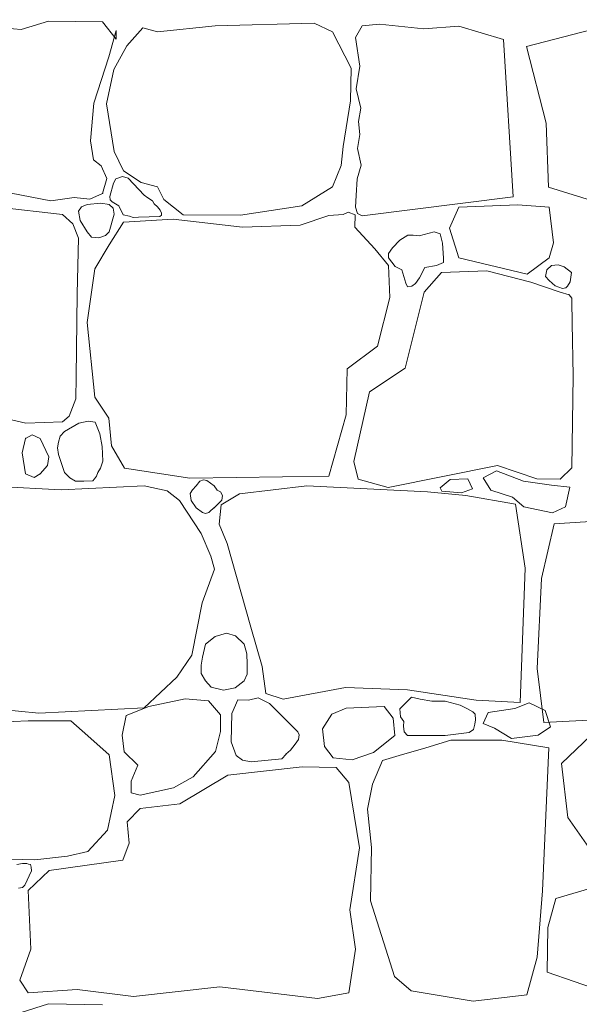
# Model space of a CAD drawing. Header units: millimetres. Extents: x 16408 to 39505, y -6861 to 26364.
# Tile 25 of 85: x 24740 to 25248, y -4457 to -3564. Entities that reach past the tile are written whole.
import ezdxf

# ---------------------------------------------------------------- set-up
doc = ezdxf.new("R2010")
doc.units = ezdxf.units.MM
doc.header["$MEASUREMENT"] = 0
doc.linetypes.add('Wipeout_Contour', pattern=[1000, 0, -1000])
doc.layers.add('_elementy3d', color=7, linetype='Continuous')
doc.layers.add('_elementy3d_Nr_pióra__102', color=7, linetype='Continuous', lineweight=5, true_color=0xcccccc)

# ---------------------------------------------------------------- blocks, each defined once
blk = doc.blocks.new('*X2')
at = {"layer": '_elementy3d_Nr_pióra__102', "color": 254, "linetype": 'Continuous', "lineweight": 5, "true_color": 0xcccccc}
for p, q in [((24741.81, -3573.26), (24710.11, -3570.29)), ((24766.58, -3565.58), (24741.81, -3573.26)), ((24815.62, -3566.33), (24766.58, -3565.58)), ((24827.75, -3581.93), (24815.62, -3566.33)), ((24852.03, -3571.78), (24837.66, -3588.12)), ((24865.4, -3575.49), (24852.03, -3571.78)), ((24917.66, -3569.8), (24865.4, -3575.49)), ((25007.32, -3567.57), (24917.66, -3569.8)), ((25023.92, -3575.49), (25007.32, -3567.57)), ((25050.91, -3570.04), (25044.9, -3580.53)), ((25066.51, -3568.49), (25050.91, -3570.04)), ((25106.89, -3572.77), (25066.51, -3568.49)), ((25138.59, -3570.29), (25106.89, -3572.77)), ((25179.15, -3582.42), (25138.59, -3570.29)), ((25200, -3588.7), (25283.91, -3566.82)), ((24821.32, -3598.03), (24828, -3574.01)), ((24828, -3574.01), (24827.75, -3581.93)), ((25041.01, -3608.19), (25023.92, -3575.49)), ((25044.9, -3580.53), (25048.91, -3606.56)), ((24837.66, -3588.12), (24825.77, -3609.67)), ((25187.76, -3725.09), (25179.15, -3582.42)), ((25217.67, -3658.11), (25200, -3588.7)), ((24807.69, -3640.14), (24821.32, -3598.03)), ((25048.91, -3606.56), (25045.63, -3627.11)), ((24825.77, -3609.67), (24819.09, -3640.63)), ((25040.26, -3637.91), (25041.01, -3608.19)), ((25045.63, -3627.11), (25049.64, -3644.63)), ((24804.72, -3674.07), (24807.69, -3640.14)), ((24819.09, -3640.63), (24826.02, -3683.98)), ((25033.82, -3679.27), (25040.26, -3637.91)), ((25049.64, -3644.63), (25047.68, -3656.75)), ((25047.68, -3656.75), (25048.82, -3668.62)), ((25219.98, -3716.16), (25217.67, -3658.11)), ((25048.82, -3668.62), (25046.61, -3681.06)), ((24807.45, -3691.41), (24804.72, -3674.07)), ((24826.02, -3683.98), (24834.44, -3701.31)), ((25031.84, -3696.61), (25033.82, -3679.27)), ((25046.61, -3681.06), (25049.97, -3696.29)), ((24814.38, -3696.85), (24807.45, -3691.41)), ((24819.58, -3708.25), (24814.38, -3696.85)), ((25023.92, -3715.93), (25031.84, -3696.61)), ((25049.97, -3696.29), (25046.53, -3708.65)), ((24834.44, -3701.31), (24850.54, -3711.96)), ((24815.62, -3721.87), (24819.58, -3708.25)), ((24825.37, -3712.48), (24822.25, -3724.82)), ((24827.59, -3708.75), (24825.37, -3712.48)), ((24833.63, -3706.61), (24827.59, -3708.75)), ((24838.86, -3708.21), (24833.63, -3706.61)), ((24853.41, -3723.55), (24838.86, -3708.21)), ((24850.54, -3711.96), (24865.4, -3715.93)), ((25046.53, -3708.65), (25045.47, -3723.8)), ((24732.65, -3721.62), (24768.56, -3728.56)), ((24803.98, -3727.07), (24815.62, -3721.87)), ((24856.49, -3725.83), (24853.41, -3723.55)), ((24865.4, -3715.93), (24871.1, -3727.57)), ((24996.18, -3733.02), (25023.92, -3715.93)), ((25045.47, -3723.8), (25044.9, -3734.44)), ((25308.93, -3744.12), (25219.98, -3716.16)), ((24768.56, -3728.56), (24789.86, -3725.59)), ((24789.86, -3725.59), (24803.98, -3727.07)), ((24801.5, -3732.03), (24796.37, -3734.07)), ((24814.1, -3730.71), (24801.5, -3732.03)), ((24821.57, -3732.03), (24814.1, -3730.71)), ((24825.16, -3735.41), (24821.57, -3732.03)), ((24822.25, -3724.82), (24822.4, -3727.86)), ((24822.4, -3727.86), (24824.32, -3729.58)), ((24824.32, -3729.58), (24830.4, -3733.27)), ((24860.83, -3728.58), (24856.49, -3725.83)), ((24862.34, -3731.34), (24860.83, -3728.58)), ((24865.44, -3733.98), (24862.34, -3731.34)), ((24871.1, -3727.57), (24888.68, -3741.19)), ((25050.91, -3742.18), (25187.76, -3725.09)), ((25191.95, -3732.41), (25138.59, -3734.44)), ((25220.33, -3734.44), (25191.95, -3732.41)), ((24779.21, -3740.94), (24707.88, -3733.02)), ((24788.75, -3749.38), (24779.21, -3740.94)), ((24796.37, -3734.07), (24793.6, -3738.05)), ((24793.6, -3738.05), (24795.36, -3746.51)), ((24821.57, -3756.79), (24826.08, -3740.81)), ((24826.08, -3740.81), (24825.16, -3735.41)), ((24830.4, -3733.27), (24834.3, -3741.28)), ((24834.3, -3741.28), (24839.87, -3742.45)), ((24867.66, -3737.17), (24865.44, -3733.98)), ((24868.92, -3739.85), (24867.66, -3737.17)), ((24868.96, -3741.78), (24868.92, -3739.85)), ((24888.68, -3741.19), (24940.7, -3741.68)), ((24940.7, -3741.68), (24996.18, -3733.02)), ((25033.76, -3741.07), (25020.7, -3741.93)), ((25038.18, -3738.78), (25033.76, -3741.07)), ((25044.57, -3741.48), (25038.18, -3738.78)), ((25044.23, -3752.58), (25044.57, -3741.48)), ((25044.9, -3734.44), (25046.61, -3740.01)), ((25046.61, -3740.01), (25050.91, -3742.18)), ((25138.59, -3734.44), (25129.99, -3753.41)), ((25224.36, -3766.63), (25220.33, -3734.44)), ((24793.84, -3762.37), (24788.75, -3749.38)), ((24795.36, -3746.51), (24801.5, -3756.79)), ((24834.44, -3747.88), (24821.57, -3768.45)), ((24879.52, -3745.4), (24834.44, -3747.88)), ((24839.87, -3742.45), (24843.23, -3743.79)), ((24843.23, -3743.79), (24848.13, -3743.5)), ((24848.13, -3743.5), (24867.54, -3742.95)), ((24867.54, -3742.95), (24868.96, -3741.78)), ((24942.43, -3752.58), (24879.52, -3745.4)), ((25020.7, -3741.93), (24994.69, -3750.85)), ((24801.5, -3756.79), (24805.55, -3761.44)), ((24818.08, -3760.18), (24821.57, -3756.79)), ((24994.69, -3750.85), (24942.43, -3752.58)), ((25062.55, -3772.15), (25044.23, -3752.58)), ((25116.12, -3756.79), (25102.68, -3760.26)), ((25121.69, -3758.68), (25116.12, -3756.79)), ((25123.9, -3767.03), (25121.69, -3758.68)), ((25129.99, -3753.41), (25138.59, -3780.45)), ((24792.52, -3812.85), (24793.84, -3762.37)), ((24805.55, -3761.44), (24812.04, -3762.11)), ((24821.57, -3768.45), (24808.68, -3790.23)), ((24812.04, -3762.11), (24818.08, -3760.18)), ((25085.09, -3764.41), (25078.38, -3771.12)), ((25092.38, -3759.82), (25085.09, -3764.41)), ((25097.05, -3759.74), (25092.38, -3759.82)), ((25102.68, -3760.26), (25097.05, -3759.74)), ((25124.8, -3780.62), (25123.9, -3767.03)), ((25220.33, -3780.45), (25224.36, -3766.63)), ((25074.94, -3787.26), (25062.55, -3772.15)), ((25078.38, -3771.12), (25074.92, -3776.29)), ((25074.92, -3776.29), (25074.94, -3780.45)), ((25074.94, -3780.45), (25080.84, -3788.07)), ((25118.31, -3787.33), (25124.55, -3784.71)), ((25124.55, -3784.71), (25124.8, -3780.62)), ((25138.59, -3780.45), (25200.51, -3795.15)), ((25200.51, -3795.15), (25220.33, -3780.45)), ((24808.68, -3790.23), (24801.5, -3839.02)), ((25075.93, -3816.24), (25074.94, -3787.26)), ((25080.84, -3788.07), (25086.81, -3791.1)), ((25086.81, -3791.1), (25090.54, -3803.36)), ((25102.78, -3798.47), (25107.69, -3789.13)), ((25122.99, -3793.7), (25107.14, -3811.53)), ((25107.69, -3789.13), (25118.31, -3787.33)), ((25164.1, -3792.21), (25122.99, -3793.7)), ((25203.73, -3802.37), (25164.1, -3792.21)), ((25217.22, -3797.21), (25218.21, -3791.36)), ((25218.21, -3791.36), (25222.63, -3787.35)), ((25222.63, -3787.35), (25228.63, -3786.63)), ((25228.63, -3786.63), (25234.16, -3788.56)), ((25234.16, -3788.56), (25240.8, -3793.66)), ((25240.8, -3793.66), (25239.66, -3802.21)), ((25090.54, -3803.36), (25091.89, -3806.65)), ((25095.82, -3806.16), (25099.26, -3803.46)), ((25099.26, -3803.46), (25102.78, -3798.47)), ((25230.48, -3811.53), (25203.73, -3802.37)), ((25220.33, -3801), (25217.22, -3797.21)), ((25225.83, -3805.64), (25220.33, -3801)), ((25239.66, -3802.21), (25237.09, -3805.95)), ((24791.77, -3888.18), (24792.52, -3812.85)), ((25107.14, -3811.53), (25089.8, -3880.38)), ((25091.89, -3806.65), (25095.82, -3806.16)), ((25232.5, -3808.03), (25225.83, -3805.64)), ((25238.52, -3813.77), (25230.48, -3811.53)), ((25235.51, -3807.67), (25232.5, -3808.03)), ((25237.09, -3805.95), (25235.51, -3807.67)), ((25064.78, -3860.57), (25075.93, -3816.24)), ((25241.06, -3816.8), (25238.52, -3813.77)), ((25241.13, -3819.21), (25241.06, -3816.8)), ((25241.38, -3839.52), (25241.13, -3819.21)), ((24801.5, -3839.02), (24808.44, -3906.64)), ((25242.37, -3887.32), (25241.38, -3839.52)), ((25037.29, -3880.88), (25064.78, -3860.57)), ((25036.3, -3922.74), (25037.29, -3880.88)), ((25089.8, -3880.38), (25057.6, -3901.93)), ((24791.3, -3908.34), (24791.77, -3888.18)), ((25240.88, -3970.79), (25242.37, -3887.32)), ((25057.6, -3901.93), (25043.48, -3965.09)), ((24785.27, -3924.06), (24791.3, -3908.34)), ((24808.44, -3906.64), (24821.32, -3925.71)), ((24724.06, -3925.29), (24746.09, -3930.28)), ((24746.09, -3930.28), (24779.21, -3929.18)), ((24779.21, -3929.18), (24785.27, -3924.06)), ((24802.65, -3928.42), (24793.94, -3930.38)), ((24808.88, -3929.28), (24802.65, -3928.42)), ((24821.32, -3925.71), (24823.79, -3950.73)), ((25020.7, -3978.22), (25036.3, -3922.74)), ((24781.19, -3937.85), (24777.14, -3942.11)), ((24793.94, -3930.38), (24781.19, -3937.85)), ((24811.41, -3935.37), (24808.88, -3929.28)), ((24813.19, -3940), (24811.41, -3935.37)), ((24745.77, -3944.04), (24742.55, -3957.17)), ((24751.86, -3940.8), (24745.77, -3944.04)), ((24758.9, -3944.04), (24751.86, -3940.8)), ((24766.83, -3960.88), (24758.9, -3944.04)), ((24777.14, -3942.11), (24775.56, -3947.47)), ((24815.29, -3951.3), (24813.19, -3940)), ((24775.56, -3947.47), (24774.79, -3952.74)), ((24774.79, -3952.74), (24775.74, -3958.65)), ((24815.87, -3964.61), (24815.29, -3951.3)), ((24823.79, -3950.73), (24835.43, -3971.04)), ((24742.55, -3957.17), (24745.77, -3976.24)), ((24765.59, -3968.81), (24766.83, -3960.88)), ((24775.74, -3958.65), (24781.19, -3975)), ((24813.62, -3971.17), (24815.87, -3964.61)), ((24758.9, -3976.24), (24765.59, -3968.81)), ((24811.41, -3975), (24813.62, -3971.17)), ((24835.43, -3971.04), (24894.63, -3980.2)), ((25043.48, -3965.09), (25047.2, -3981.19)), ((25074.44, -3988.62), (25173.51, -3968.81)), ((25172.61, -3973.54), (25160.54, -3979.72)), ((25197.34, -3982.96), (25172.61, -3973.54)), ((25173.51, -3968.81), (25209.18, -3980.69)), ((25230.48, -3981.19), (25240.88, -3970.79)), ((24745.77, -3976.24), (24753.62, -3979.51)), ((24753.62, -3979.51), (24758.9, -3976.24)), ((24781.19, -3975), (24785.8, -3979.98)), ((24785.8, -3979.98), (24791.07, -3982.8)), ((24791.07, -3982.8), (24798.49, -3982.9)), ((24798.49, -3982.9), (24806.72, -3982.71)), ((24806.72, -3982.71), (24808.4, -3980.7)), ((24808.4, -3980.7), (24810.17, -3978.3)), ((24810.17, -3978.3), (24811.41, -3975)), ((24894.63, -3980.2), (25020.7, -3978.22)), ((24907.05, -3981.54), (24903.9, -3982.89)), ((24910.23, -3982.18), (24907.05, -3981.54)), ((24916.67, -3987.13), (24910.23, -3982.18)), ((25047.2, -3981.19), (25074.44, -3988.62)), ((25121.68, -3988.85), (25130.81, -3981.49)), ((25130.81, -3981.49), (25146.7, -3980.9)), ((25146.7, -3980.9), (25150.83, -3989.73)), ((25160.54, -3979.72), (25167.6, -3990.91)), ((25209.18, -3980.69), (25230.48, -3981.19)), ((24777.97, -3990.85), (24710.6, -3987.13)), ((24853.41, -3987.13), (24777.97, -3990.85)), ((24874.07, -3991.59), (24853.41, -3987.13)), ((24885.46, -4000.51), (24874.07, -3991.59)), ((24896.97, -3990.8), (24894.88, -3994.07)), ((24900.57, -3987.13), (24896.97, -3990.8)), ((24903.9, -3982.89), (24900.57, -3987.13)), ((24919.43, -3991.05), (24916.67, -3987.13)), ((24922.37, -3992.58), (24919.43, -3991.05)), ((25000.88, -3987.13), (24939.71, -3994.32)), ((25110.11, -3992.58), (25000.88, -3987.13)), ((25123.15, -3992.09), (25121.68, -3988.85)), ((25150.83, -3989.73), (25141.11, -3993.56)), ((25167.6, -3990.91), (25187.33, -3997.39)), ((25222.65, -3986.49), (25197.34, -3982.96)), ((25239.14, -3988.26), (25222.65, -3986.49)), ((25235.31, -4006.22), (25239.14, -3988.26)), ((24905.03, -4030.48), (24885.46, -4000.51)), ((24894.88, -3994.07), (24895.99, -4000.31)), ((24895.99, -4000.31), (24900.57, -4006.95)), ((24916.67, -4006.95), (24923.73, -4000.06)), ((24924.27, -3995.76), (24922.37, -3992.58)), ((24939.71, -3994.32), (24923.11, -4004.22)), ((24923.73, -4000.06), (24924.27, -3995.76)), ((25145.03, -3995.8), (25110.11, -3992.58)), ((25141.11, -3993.56), (25123.15, -3992.09)), ((25189.81, -4003.68), (25145.03, -3995.8)), ((25187.33, -3997.39), (25197.63, -4006.22)), ((24900.57, -4006.95), (24906.15, -4011.36)), ((24911.94, -4011.31), (24913.98, -4009.2)), ((24913.98, -4009.2), (24916.67, -4006.95)), ((24923.11, -4004.22), (24921.38, -4021.81)), ((25198.77, -4061.94), (25189.81, -4003.68)), ((25197.63, -4006.22), (25223.54, -4011.52)), ((25223.54, -4011.52), (25235.31, -4006.22)), ((24906.15, -4011.36), (24909, -4012.2)), ((24909, -4012.2), (24911.94, -4011.31)), ((24921.38, -4021.81), (24928.41, -4039.38)), ((25225.08, -4021.54), (25213.43, -4071.27)), ((25269.88, -4018.79), (25225.08, -4021.54)), ((24913.7, -4050.79), (24905.03, -4030.48)), ((24928.41, -4039.38), (24949.86, -4115.18)), ((24917.17, -4062.68), (24913.7, -4050.79)), ((24905.77, -4093.14), (24917.17, -4062.68)), ((25194.08, -4183.54), (25198.77, -4061.94)), ((25213.43, -4071.27), (25209.54, -4152.69)), ((24896.36, -4140.7), (24905.77, -4093.14)), ((24949.86, -4115.18), (24960.26, -4150.85)), ((24917.64, -4123.69), (24908.87, -4130.85)), ((24927.86, -4120.76), (24917.64, -4123.69)), ((24936.11, -4123.25), (24927.86, -4120.76)), ((24944.09, -4130.85), (24936.11, -4123.25)), ((24908.87, -4130.85), (24906.08, -4142.54)), ((24946.41, -4139.45), (24944.09, -4130.85)), ((24882.99, -4160.76), (24896.36, -4140.7)), ((24906.08, -4142.54), (24904.9, -4149.79)), ((24946.67, -4148.83), (24946.41, -4139.45)), ((24904.9, -4149.79), (24904.81, -4157.25)), ((24946.71, -4157.82), (24946.67, -4148.83)), ((24960.26, -4150.85), (24963.73, -4175.37)), ((24853.41, -4188.5), (24882.99, -4160.76)), ((24904.81, -4157.25), (24908.87, -4163.98)), ((24944.09, -4163.98), (24946.71, -4157.82)), ((25209.54, -4152.69), (25215.51, -4201.71)), ((24908.87, -4163.98), (24914.11, -4169.61)), ((24914.11, -4169.61), (24925.24, -4172.35)), ((24925.24, -4172.35), (24935.89, -4170.3)), ((24935.89, -4170.3), (24944.09, -4163.98)), ((24979.33, -4180.57), (25035.81, -4170.17)), ((25035.81, -4170.17), (25092.03, -4172.15)), ((24963.73, -4175.37), (24979.33, -4180.57)), ((25092.03, -4172.15), (25154.2, -4181.56)), ((25095.57, -4178.93), (25092.03, -4182.31)), ((25103.4, -4180.75), (25095.57, -4178.93)), ((24857.48, -4187.26), (24836.92, -4195.43)), ((24890.42, -4180.32), (24857.48, -4187.26)), ((24911.47, -4182.06), (24890.42, -4180.32)), ((24922.62, -4194.94), (24911.47, -4182.06)), ((24938.24, -4181.3), (24932.66, -4193.7)), ((24947.93, -4181.65), (24938.24, -4181.3)), ((24956.58, -4179.43), (24947.93, -4181.65)), ((24966.95, -4184.53), (24956.58, -4179.43)), ((24992.71, -4210.29), (24966.95, -4184.53)), ((25070.98, -4187.26), (25036.3, -4188.74)), ((25079.15, -4197.91), (25070.98, -4187.26)), ((25092.03, -4182.31), (25085.1, -4189.46)), ((25114.09, -4182.52), (25103.4, -4180.75)), ((25126.21, -4182.31), (25114.09, -4182.52)), ((25139.93, -4185.93), (25126.21, -4182.31)), ((25145.82, -4189.18), (25139.93, -4185.93)), ((25154.2, -4181.56), (25194.08, -4183.54)), ((25189.45, -4189.2), (25202.45, -4183.78)), ((25202.45, -4183.78), (25216.89, -4191.01)), ((24710.6, -4188.5), (24757.91, -4193.45)), ((24757.91, -4193.45), (24853.41, -4188.5)), ((24836.92, -4195.43), (24833.19, -4213.37)), ((24922.37, -4209.8), (24922.62, -4194.94)), ((24932.66, -4193.7), (24932.28, -4219.21)), ((25023.42, -4194.19), (25015.11, -4207.59)), ((25036.3, -4188.74), (25023.42, -4194.19)), ((25085.1, -4189.46), (25085.71, -4196.57)), ((25085.71, -4196.57), (25088.58, -4200.75)), ((25151.39, -4191.94), (25145.82, -4189.18)), ((25153.48, -4194.25), (25151.39, -4191.94)), ((25153.54, -4199.38), (25153.48, -4194.25)), ((25160.56, -4202.56), (25165.26, -4192.81)), ((25165.26, -4192.81), (25189.45, -4189.2)), ((25216.89, -4191.01), (25221.59, -4205.81)), ((24748.25, -4200.14), (24710.6, -4202.12)), ((24786.89, -4200.39), (24748.25, -4200.14)), ((24802.24, -4213.76), (24786.89, -4200.39)), ((25080.52, -4213.49), (25079.15, -4197.91)), ((25088.58, -4200.75), (25088.46, -4205.11)), ((25088.46, -4205.11), (25089.02, -4210.18)), ((25151.88, -4208.19), (25153.04, -4203.34)), ((25153.04, -4203.34), (25153.54, -4199.38)), ((25171.04, -4206.89), (25160.56, -4202.56)), ((25221.59, -4205.81), (25210.39, -4213.39)), ((25215.51, -4201.71), (25304.23, -4197.21)), ((24821.56, -4231.1), (24802.24, -4213.76)), ((24833.19, -4213.37), (24835.19, -4228.37)), ((24918.06, -4228.2), (24922.37, -4209.8)), ((24993.68, -4212.9), (24992.71, -4210.29)), ((24993.07, -4217.14), (24993.68, -4212.9)), ((25015.11, -4207.59), (25016.73, -4223.67)), ((25061.32, -4228.87), (25080.52, -4213.49)), ((25089.02, -4210.18), (25092.03, -4213.51)), ((25092.03, -4213.51), (25126.21, -4213.51)), ((25126.21, -4213.51), (25147.97, -4210.84)), ((25147.97, -4210.84), (25151.88, -4208.19)), ((25186.2, -4216.28), (25171.04, -4206.89)), ((25210.39, -4213.39), (25186.2, -4216.28)), ((25264.91, -4207.19), (25231.63, -4238.88)), ((24932.28, -4219.21), (24936.8, -4231.72)), ((24986.04, -4226.87), (24990.18, -4221.33)), ((24990.18, -4221.33), (24993.07, -4217.14)), ((25016.73, -4223.67), (25024.66, -4233.82)), ((25131.41, -4217.72), (25108.62, -4224.66)), ((25154.44, -4217.72), (25131.41, -4217.72)), ((25177.48, -4217.72), (25154.44, -4217.72)), ((25220.07, -4224.76), (25177.48, -4217.72)), ((24826.76, -4268), (24821.56, -4231.1)), ((24835.19, -4228.37), (24847.57, -4240.51)), ((24897.6, -4250.91), (24918.06, -4228.2)), ((24936.8, -4231.72), (24942.52, -4235.91)), ((24978.14, -4234.64), (24981.91, -4230.42)), ((24981.81, -4230.6), (24986.04, -4226.87)), ((25041.75, -4235.56), (25061.32, -4228.87)), ((25084.6, -4231.59), (25069.22, -4236.22)), ((25108.62, -4224.66), (25084.6, -4231.59)), ((25214.39, -4354.4), (25220.07, -4224.76)), ((24847.57, -4240.51), (24841.38, -4255.12)), ((24942.52, -4235.91), (24950.36, -4237.29)), ((24950.36, -4237.29), (24978.14, -4234.64)), ((25024.66, -4233.82), (25041.75, -4235.56)), ((25069.22, -4236.22), (25060.15, -4257.73)), ((25231.63, -4238.88), (25237.52, -4287.94)), ((24929.06, -4249.43), (24885.71, -4275.68)), ((24996.42, -4242), (24929.06, -4249.43)), ((25027.38, -4242.49), (24996.42, -4242)), ((25038.78, -4256.29), (25027.38, -4242.49)), ((24841.38, -4255.12), (24841.62, -4265.53)), ((24879.77, -4261.07), (24897.6, -4250.91)), ((25048.44, -4315.31), (25038.78, -4256.29)), ((25060.15, -4257.73), (25055.62, -4280.33)), ((24820.08, -4299.46), (24826.76, -4268)), ((24841.62, -4265.53), (24849.55, -4267.75)), ((24849.55, -4267.75), (24879.77, -4261.07)), ((24885.71, -4275.68), (24849.55, -4279.89)), ((24849.55, -4279.89), (24837.91, -4291.78)), ((25055.62, -4280.33), (25059.53, -4315.14)), ((24837.91, -4291.78), (24839.64, -4311.1)), ((25237.52, -4287.94), (25264.91, -4327.19)), ((24802.24, -4318.78), (24820.08, -4299.46)), ((24839.64, -4311.1), (24833.95, -4326.7)), ((24783.67, -4322.99), (24802.24, -4318.78)), ((25039.77, -4371.78), (25048.44, -4315.31)), ((25059.53, -4315.14), (25058.59, -4363.61)), ((24712.34, -4325.22), (24754.19, -4326.45)), ((24742.88, -4329.55), (24737.79, -4330.61)), ((24746.99, -4329.68), (24742.88, -4329.55)), ((24748.28, -4330.19), (24746.99, -4329.68)), ((24750.31, -4330.48), (24748.28, -4330.19)), ((24750.92, -4332.92), (24750.31, -4330.48)), ((24754.19, -4326.45), (24783.67, -4322.99)), ((24833.95, -4326.7), (24767.07, -4335.87)), ((24745.19, -4349.23), (24751.05, -4336.33)), ((24767.07, -4335.87), (24748.25, -4354.19)), ((24751.05, -4336.33), (24750.92, -4332.92)), ((25282.14, -4344.78), (25226.65, -4361.38)), ((24739.24, -4352), (24743, -4351.45)), ((24743, -4351.45), (24745.19, -4349.23)), ((24748.25, -4354.19), (24750.48, -4407.2)), ((25209.72, -4414.55), (25214.39, -4354.4)), ((25058.59, -4363.61), (25080.14, -4432.21)), ((25226.65, -4361.38), (25219.13, -4387.84)), ((25044.97, -4407.2), (25039.77, -4371.78)), ((25219.13, -4387.84), (25218.64, -4428.15)), ((24750.48, -4407.2), (24740.57, -4435.43)), ((25038.78, -4447.07), (25044.97, -4407.2)), ((25200.33, -4448.64), (25209.72, -4414.55)), ((25218.64, -4428.15), (25282.14, -4450.29)), ((24740.57, -4435.43), (24748.25, -4447.07)), ((25080.14, -4432.21), (25095.5, -4445.09)), ((24748.25, -4447.07), (24792.58, -4443.85)), ((24792.58, -4443.85), (24843.61, -4450.29)), ((24843.61, -4450.29), (24921.87, -4441.38)), ((24921.87, -4441.38), (25010.54, -4452.03)), ((25010.54, -4452.03), (25038.78, -4447.07)), ((25095.5, -4445.09), (25151.47, -4454.5)), ((25151.47, -4454.5), (25200.33, -4448.64)), ((24766.58, -4456.98), (24741.81, -4464.66)), ((24815.62, -4457.72), (24766.58, -4456.98))]:
    blk.add_line(p, q, dxfattribs=at)
for p in [(24815.62, -3721.87), (25238.52, -3813.77), (24745.77, -3944.04), (24758.9, -3976.24), (24916.67, -4006.95)]:
    blk.add_point(p, dxfattribs=at)
blk = doc.blocks.new('Wypełnienie_1_4', base_point=(0, 0))
at = {"color": 254, "linetype": 'Wipeout_Contour', "lineweight": 0, "ltscale": 278566.341843}
blk.add_wipeout([(18435.93, -4578.68), (18435.93, -5378.68), (19256.74, -5392.82), (22737.06, -5500.05), (26160.86, -5540.63), (26160.86, -2728.68), (24790.87, -2728.68), (24790.87, -3328.68), (23690.9, -3328.68), (23690.9, -4018.52), (22605.82, -4018.52), (22605.82, -4578.68)], dxfattribs=at).dxf.layer = '_elementy3d'
at = {"layer": '_elementy3d_Nr_pióra__102', "color": 254, "linetype": 'Continuous', "lineweight": 5, "true_color": 0xcccccc}
blk.add_blockref('*X2', (0, 0), dxfattribs=at)

msp = doc.modelspace()

# ---------------------------------------------------------------- block references
at = {"layer": '_elementy3d_Nr_pióra__102', "color": 254, "linetype": 'Continuous', "lineweight": 5, "true_color": 0xcccccc}
msp.add_blockref('Wypełnienie_1_4', (0, 0), dxfattribs=at)

doc.saveas('drawing.dxf')
